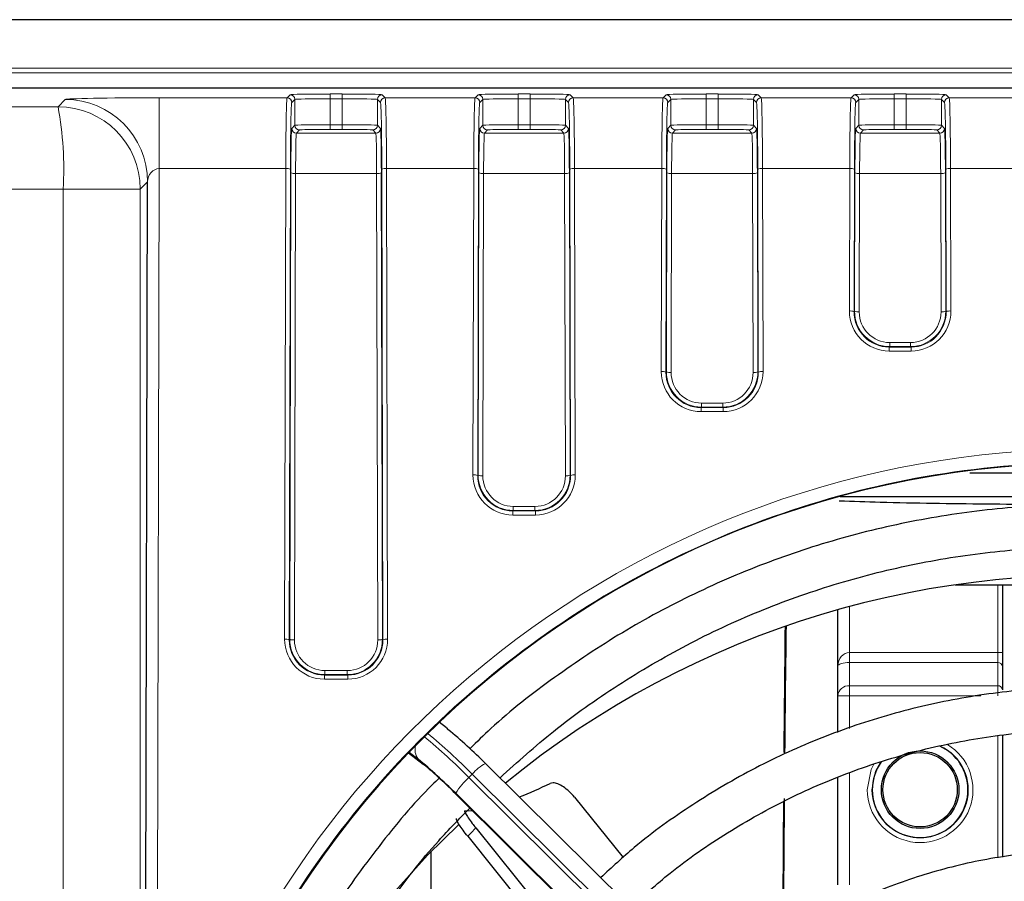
# Model space of a CAD drawing. Header units: millimetres. Extents: x 5 to 418, y 2 to 292.
# Tile 32 of 47: x 94 to 108, y 235 to 247. Entities that reach past the tile are written whole.
import ezdxf

# ---------------------------------------------------------------- set-up
doc = ezdxf.new("R2010")
doc.units = ezdxf.units.MM

msp = doc.modelspace()

# ---------------------------------------------------------------- linework, layer by layer
at = {"color": 7, "linetype": 'Continuous', "lineweight": 25}
for p, q in [((122.5277, 247.3177), (43.6809, 247.3177)), ((109.199, 246.3452), (91.5876, 246.3452)), ((95.4366, 227.6978), (95.48, 245.0205)), ((110.6459, 240.8904), (107.1427, 240.8904)), ((105.3058, 240.5603), (112.3361, 240.5603)), ((106.9359, 239.3063), (110.0072, 239.3063)), ((107.6043, 239.3063), (107.6043, 238.3485)), ((105.271, 238.156), (105.271, 238.953)), ((107.6043, 238.3485), (107.6043, 238.1464)), ((105.271, 237.7326), (105.271, 238.156)), ((107.6043, 238.1464), (107.6043, 237.8192)), ((105.271, 237.2145), (105.271, 237.7326)), ((99.7184, 237.2786), (99.6181, 237.3582)), ((99.7184, 237.2786), (99.7412, 237.2565)), ((107.6043, 237.1721), (107.6043, 235.4439)), ((99.1828, 236.9255), (99.3869, 236.7636)), ((99.3641, 236.7858), (99.3869, 236.7636)), ((107.223, 229.8927), (100.2736, 236.7745)), ((105.271, 235.0522), (105.271, 236.5717)), ((99.8307, 236.3617), (99.8317, 236.359)), ((99.8317, 236.359), (106.8006, 229.4578)), ((101.5343, 236.2976), (102.2251, 235.4398)), ((100.0211, 235.7413), (101.1339, 234.3594)), ((100.1351, 235.8608), (101.2453, 234.4823)), ((99.5043, 231.9727), (99.5043, 235.5265))]:
    msp.add_line(p, q, dxfattribs=at)
at = {"color": 7, "linetype": 'Continuous', "lineweight": 18}
for p, q in [((91.5876, 246.6306), (117.5365, 246.6306)), ((109.4179, 246.5639), (91.5876, 246.5639)), ((95.6471, 246.2106), (97.4584, 246.2106)), ((95.6471, 246.2106), (95.6471, 245.2065)), ((97.4584, 246.2106), (97.5015, 246.2545)), ((98.0681, 246.2645), (98.2405, 246.2645)), ((98.0681, 246.2645), (98.0681, 246.1978)), ((98.2405, 246.2645), (98.2405, 246.1978)), ((98.8071, 246.2545), (98.8502, 246.2106)), ((98.8502, 246.2106), (100.1251, 246.2106)), ((100.1251, 246.2106), (100.1681, 246.2545)), ((100.7347, 246.2645), (100.9072, 246.2645)), ((100.7347, 246.2645), (100.7347, 246.1978)), ((100.9072, 246.2645), (100.9072, 246.1978)), ((101.4738, 246.2545), (101.5169, 246.2106)), ((101.5169, 246.2106), (102.7917, 246.2106)), ((102.7917, 246.2106), (102.8348, 246.2545)), ((103.4014, 246.2645), (103.5739, 246.2645)), ((103.4014, 246.2645), (103.4014, 246.1978)), ((103.5739, 246.2645), (103.5739, 246.1978)), ((104.1404, 246.2545), (104.1835, 246.2106)), ((104.1835, 246.2106), (105.4584, 246.2106)), ((105.4584, 246.2106), (105.5015, 246.2545)), ((106.0681, 246.2645), (106.2405, 246.2645)), ((106.0681, 246.2645), (106.0681, 246.1978)), ((106.2405, 246.2645), (106.2405, 246.1978)), ((106.8071, 246.2545), (106.8502, 246.2106)), ((106.8502, 246.2106), (108.1251, 246.2106)), ((94.2103, 246.0838), (94.3135, 246.187)), ((97.5681, 246.1879), (97.525, 246.1439)), ((97.5681, 245.8212), (97.5681, 246.1879)), ((98.0681, 246.1978), (98.0681, 245.8288)), ((98.2405, 246.1978), (98.0681, 246.1978)), ((98.2405, 245.8288), (98.2405, 246.1978)), ((98.7835, 246.1439), (98.7404, 246.1879)), ((98.7404, 246.1879), (98.7404, 245.8212)), ((100.2348, 246.1879), (100.1917, 246.1439)), ((100.2348, 245.8212), (100.2348, 246.1879)), ((100.7347, 246.1978), (100.7347, 245.8288)), ((100.9072, 246.1978), (100.7347, 246.1978)), ((100.9072, 245.8288), (100.9072, 246.1978)), ((101.4502, 246.1439), (101.4071, 246.1879)), ((101.4071, 246.1879), (101.4071, 245.8212)), ((102.9015, 246.1879), (102.8584, 246.1439)), ((102.9015, 245.8212), (102.9015, 246.1879)), ((103.4014, 246.1978), (103.4014, 245.8288)), ((103.5739, 246.1978), (103.4014, 246.1978)), ((103.5739, 245.8288), (103.5739, 246.1978)), ((104.1169, 246.1439), (104.0738, 246.1879)), ((104.0738, 246.1879), (104.0738, 245.8212)), ((105.5681, 246.1879), (105.525, 246.1439)), ((105.5681, 245.8212), (105.5681, 246.1879)), ((106.0681, 246.1978), (106.0681, 245.8288)), ((106.2405, 246.1978), (106.0681, 246.1978)), ((106.2405, 245.8288), (106.2405, 246.1978)), ((106.7835, 246.1439), (106.7404, 246.1879)), ((106.7404, 246.1879), (106.7404, 245.8212)), ((97.5252, 245.7775), (97.5681, 245.8212)), ((98.0681, 245.8288), (98.0681, 245.7622)), ((98.0681, 245.8288), (98.2405, 245.8288)), ((98.2405, 245.8288), (98.2405, 245.7622)), ((98.7404, 245.8212), (98.7834, 245.7775)), ((100.1919, 245.7775), (100.2348, 245.8212)), ((100.7347, 245.8288), (100.7347, 245.7622)), ((100.7347, 245.8288), (100.9072, 245.8288)), ((100.9072, 245.8288), (100.9072, 245.7622)), ((101.4071, 245.8212), (101.4501, 245.7775)), ((102.8585, 245.7775), (102.9015, 245.8212)), ((103.4014, 245.8288), (103.4014, 245.7622)), ((103.4014, 245.8288), (103.5739, 245.8288)), ((103.5739, 245.8288), (103.5739, 245.7622)), ((104.0738, 245.8212), (104.1167, 245.7775)), ((105.5252, 245.7775), (105.5681, 245.8212)), ((106.0681, 245.8288), (106.0681, 245.7622)), ((106.0681, 245.8288), (106.2405, 245.8288)), ((106.2405, 245.8288), (106.2405, 245.7622)), ((106.7404, 245.8212), (106.7834, 245.7775)), ((97.6348, 245.7546), (97.5919, 245.7108)), ((97.5919, 245.7108), (98.7167, 245.7108)), ((98.2405, 245.7622), (98.0681, 245.7622)), ((98.7167, 245.7108), (98.6738, 245.7546)), ((100.3015, 245.7546), (100.2585, 245.7108)), ((100.2585, 245.7108), (101.3834, 245.7108)), ((100.9072, 245.7622), (100.7347, 245.7622)), ((101.3834, 245.7108), (101.3405, 245.7546)), ((102.9681, 245.7546), (102.9252, 245.7108)), ((102.9252, 245.7108), (104.0501, 245.7108)), ((103.5739, 245.7622), (103.4014, 245.7622)), ((104.0501, 245.7108), (104.0071, 245.7546)), ((105.6348, 245.7546), (105.5919, 245.7108)), ((105.5919, 245.7108), (106.7167, 245.7108)), ((106.2405, 245.7622), (106.0681, 245.7622)), ((106.7167, 245.7108), (106.6738, 245.7546)), ((95.6471, 245.2065), (95.6108, 230.6808)), ((97.4397, 245.2065), (95.6471, 245.2065)), ((97.4234, 238.5374), (97.4397, 245.2065)), ((97.5064, 245.1972), (97.49, 238.5281)), ((97.4965, 238.5346), (97.5128, 245.1463)), ((97.5794, 245.137), (97.5632, 238.5253)), ((98.7292, 245.137), (97.5794, 245.137)), ((98.7454, 238.5253), (98.7292, 245.137)), ((98.7958, 245.1463), (98.8121, 238.5346)), ((98.8186, 238.5281), (98.8022, 245.1972)), ((98.8689, 245.2065), (98.8852, 238.5374)), ((100.1064, 245.2065), (98.8689, 245.2065)), ((100.0957, 240.8642), (100.1064, 245.2065)), ((100.173, 245.1972), (100.1624, 240.8549)), ((100.1689, 240.8615), (100.1794, 245.1463)), ((100.2461, 245.137), (100.2356, 240.8522)), ((101.3958, 245.137), (100.2461, 245.137)), ((101.4064, 240.8522), (101.3958, 245.137)), ((101.4625, 245.1463), (101.473, 240.8615)), ((101.4795, 240.8549), (101.4689, 245.1972)), ((101.5355, 245.2065), (101.5462, 240.8642)), ((102.773, 245.2065), (101.5355, 245.2065)), ((102.766, 242.3294), (102.773, 245.2065)), ((102.8397, 245.1972), (102.8326, 242.3201)), ((102.8392, 242.3266), (102.8461, 245.1463)), ((102.9127, 245.137), (102.9058, 242.3173)), ((104.0625, 245.137), (102.9127, 245.137)), ((104.0694, 242.3173), (104.0625, 245.137)), ((104.1292, 245.1463), (104.1361, 242.3266)), ((104.1426, 242.3201), (104.1355, 245.1972)), ((104.2022, 245.2065), (104.2093, 242.3294)), ((105.4397, 245.2065), (104.2022, 245.2065)), ((105.4348, 243.1874), (105.4397, 245.2065)), ((105.5064, 245.1972), (105.5014, 243.1782)), ((105.5079, 243.1847), (105.5128, 245.1463)), ((105.5794, 245.137), (105.5746, 243.1754)), ((106.7292, 245.137), (105.5794, 245.137)), ((106.734, 243.1754), (106.7292, 245.137)), ((106.7958, 245.1463), (106.8006, 243.1847)), ((106.8072, 243.1782), (106.8022, 245.1972)), ((106.8689, 245.2065), (106.8738, 243.1874)), ((108.1064, 245.2065), (106.8689, 245.2065)), ((95.48, 245.0205), (95.3768, 244.9173)), ((94.2832, 227.6978), (94.2832, 244.9173)), ((94.2832, 244.9173), (95.3768, 244.9173)), ((95.3768, 244.9173), (95.3768, 227.6978)), ((105.5014, 243.1782), (105.5079, 243.1847)), ((106.8006, 243.1847), (106.8072, 243.1782)), ((106.0068, 242.7411), (106.0068, 242.6837)), ((106.0068, 242.7411), (106.3018, 242.7411)), ((106.3018, 242.7411), (106.3018, 242.6837)), ((106.0068, 242.6837), (106, 242.6768)), ((106, 242.6768), (106.3086, 242.6768)), ((106, 242.6768), (106, 242.6195)), ((106.3086, 242.6195), (106, 242.6195)), ((106.3018, 242.6837), (106.0068, 242.6837)), ((106.3086, 242.6768), (106.3018, 242.6837)), ((106.3086, 242.6768), (106.3086, 242.6195)), ((102.8326, 242.3201), (102.8392, 242.3266)), ((104.1361, 242.3266), (104.1426, 242.3201)), ((103.338, 241.883), (103.6372, 241.883)), ((103.338, 241.883), (103.338, 241.8256)), ((103.6372, 241.883), (103.6372, 241.8256)), ((103.338, 241.8256), (103.3312, 241.8188)), ((103.3312, 241.8188), (103.6441, 241.8188)), ((103.3312, 241.8188), (103.3312, 241.7614)), ((103.6441, 241.7614), (103.3312, 241.7614)), ((103.6372, 241.8256), (103.338, 241.8256)), ((103.6441, 241.8188), (103.6372, 241.8256)), ((103.6441, 241.8188), (103.6441, 241.7614)), ((100.1624, 240.8549), (100.1689, 240.8615)), ((101.473, 240.8615), (101.4795, 240.8549)), ((100.6678, 240.3605), (100.6609, 240.3536)), ((100.6609, 240.3536), (100.6609, 240.2962)), ((100.6609, 240.3536), (100.981, 240.3536)), ((100.6678, 240.4178), (100.6678, 240.3605)), ((100.6678, 240.4178), (100.9742, 240.4178)), ((100.9742, 240.3605), (100.6678, 240.3605)), ((100.9742, 240.4178), (100.9742, 240.3605)), ((100.981, 240.3536), (100.9742, 240.3605)), ((100.981, 240.3536), (100.981, 240.2962)), ((100.981, 240.2962), (100.6609, 240.2962)), ((106.9404, 239.307), (110.0073, 239.307)), ((107.5376, 238.3485), (107.5376, 239.3063)), ((105.4376, 238.9987), (105.4376, 238.3485)), ((97.49, 238.5281), (97.4965, 238.5346)), ((98.8121, 238.5346), (98.8186, 238.5281)), ((105.4376, 238.2041), (105.4376, 238.3485)), ((105.4376, 238.3485), (107.5376, 238.3485)), ((107.5376, 238.2041), (107.5376, 238.3485)), ((107.5376, 238.3485), (107.6043, 238.3485)), ((105.4376, 238.2041), (105.4376, 237.877)), ((107.5376, 238.2041), (105.4376, 238.2041)), ((107.5376, 237.877), (107.5376, 238.2041)), ((97.9954, 238.0336), (97.9885, 238.0268)), ((97.9885, 238.0268), (97.9885, 237.9694)), ((97.9885, 238.0268), (98.32, 238.0268)), ((98.32, 237.9694), (97.9885, 237.9694)), ((97.9954, 238.091), (97.9954, 238.0336)), ((97.9954, 238.091), (98.3132, 238.091)), ((98.3132, 238.0336), (97.9954, 238.0336)), ((98.3132, 238.091), (98.3132, 238.0336)), ((98.32, 238.0268), (98.3132, 238.0336)), ((98.32, 238.0268), (98.32, 237.9694)), ((105.4376, 237.7326), (105.4376, 237.877)), ((105.4376, 237.877), (107.5376, 237.877)), ((107.5376, 237.7326), (107.5376, 237.877)), ((105.4376, 237.7326), (105.271, 237.7326)), ((107.2981, 237.7326), (105.4376, 237.7326)), ((105.4376, 237.7326), (105.4376, 237.2709)), ((107.5376, 235.4361), (107.5376, 237.1661)), ((99.1851, 236.9278), (99.3641, 236.7858)), ((99.3169, 236.8363), (99.1922, 236.9353)), ((100.086, 236.6222), (100.0388, 236.5755)), ((100.0388, 236.5755), (106.9883, 229.6937)), ((107.0354, 229.7404), (100.086, 236.6222)), ((105.4376, 236.6427), (105.4376, 235.0522)), ((99.8307, 236.3617), (106.7997, 229.4606)), ((106.7997, 229.4699), (99.8503, 236.3517))]:
    msp.add_line(p, q, dxfattribs=at)
at = {"color": 7, "linetype": 'Continuous', "lineweight": 18, "flags": 128}
for points in [[(105.6882, 236.4022), (105.7453, 236.689), (105.7821, 236.7655)], [(105.8764, 236.7911), (105.8068, 236.6635), (105.7549, 236.4022)]]:
    msp.add_lwpolyline(points, dxfattribs=at)
at = {"color": 7, "linetype": 'Continuous', "lineweight": 25, "flags": 128}
for points in [[(99.9748, 236.1035), (100.0744, 236.1072), (100.0848, 236.1083)], [(98.9812, 234.9555), (99.4561, 235.4767), (99.89, 235.9064)]]:
    msp.add_lwpolyline(points, dxfattribs=at)
at = {"color": 7, "linetype": 'Continuous', "lineweight": 25}
for radius in [0.55, 0.5273]:
    msp.add_circle((106.4376, 236.4022), radius, dxfattribs=at)
at = {"color": 7, "linetype": 'Continuous', "lineweight": 18}
for centre, radius, start, end in [((97.4584, 246.1439), 0.0667, 0.02102, 89.97933), ((97.5015, 246.1879), 0.0667, 0.02102, 89.97933), ((98.8071, 246.1879), 0.0667, 90.02067, 179.97898), ((98.8502, 246.1439), 0.0667, 90.02067, 179.97898), ((100.125, 246.1439), 0.0667, 0.02102, 89.97933), ((100.1681, 246.1879), 0.0667, 0.02102, 89.97933), ((101.4738, 246.1879), 0.0667, 90.02067, 179.97898), ((101.5169, 246.1439), 0.0667, 90.02067, 179.97898), ((102.7917, 246.1439), 0.0667, 0.02102, 89.97933), ((102.8348, 246.1879), 0.0667, 0.02102, 89.97933), ((104.1405, 246.1879), 0.0667, 90.02067, 179.97898), ((104.1836, 246.1439), 0.0667, 90.02067, 179.97898), ((105.4584, 246.1439), 0.0667, 0.02102, 89.97933), ((105.5015, 246.1879), 0.0667, 0.02102, 89.97933), ((106.8071, 246.1879), 0.0667, 90.02067, 179.97898), ((106.8502, 246.1439), 0.0667, 90.02067, 179.97898), ((89.3653, 245.1954), 4.9258, 356.76312, 10.38997), ((94.2099, 244.9169), 1.1669, 0.02126, 89.97874), ((94.3131, 245.0201), 1.1669, 0.02126, 89.97874), ((97.6348, 245.8213), 0.0667, 180.02102, 269.97933), ((98.6738, 245.8213), 0.0667, 270.02067, 359.97898), ((100.3015, 245.8213), 0.0667, 180.02102, 269.97933), ((101.3404, 245.8213), 0.0667, 270.02067, 359.97898), ((102.9681, 245.8213), 0.0667, 180.02102, 269.97933), ((104.0071, 245.8213), 0.0667, 270.02067, 359.97898), ((105.6348, 245.8213), 0.0667, 180.02102, 269.97933), ((106.6738, 245.8213), 0.0667, 270.02067, 359.97898), ((97.5919, 245.7775), 0.0667, 180.02102, 269.97933), ((98.7167, 245.7775), 0.0667, 270.02067, 359.97898), ((100.2585, 245.7775), 0.0667, 180.02102, 269.97933), ((101.3834, 245.7775), 0.0667, 270.02067, 359.97898), ((102.9252, 245.7775), 0.0667, 180.02102, 269.97933), ((104.05, 245.7775), 0.0667, 270.02067, 359.97898), ((105.5919, 245.7775), 0.0667, 180.02102, 269.97933), ((106.7167, 245.7775), 0.0667, 270.02067, 359.97898), ((97.4554, 245.0748), 0.1326, 67.37616, 96.77518), ((97.5638, 245.2687), 0.1326, 247.37616, 276.77518), ((98.7448, 245.2687), 0.1326, 263.22482, 292.62384), ((98.8532, 245.0748), 0.1326, 83.22482, 112.62384), ((100.122, 245.0748), 0.1326, 67.37616, 96.77518), ((100.2304, 245.2687), 0.1326, 247.37616, 276.77518), ((101.4115, 245.2687), 0.1326, 263.22482, 292.62384), ((101.5199, 245.0748), 0.1326, 83.22482, 112.62384), ((102.7887, 245.0748), 0.1326, 67.37616, 96.77518), ((102.8971, 245.2687), 0.1326, 247.37616, 276.77518), ((104.0782, 245.2687), 0.1326, 263.22482, 292.62384), ((104.1866, 245.0748), 0.1326, 83.22482, 112.62384), ((105.4554, 245.0748), 0.1326, 67.37616, 96.77518), ((105.5638, 245.2687), 0.1326, 247.37616, 276.77518), ((106.7448, 245.2687), 0.1326, 263.22482, 292.62384), ((106.8532, 245.0748), 0.1326, 83.22482, 112.62384), ((105.4504, 243.0558), 0.1326, 67.37616, 96.77518), ((105.559, 243.3071), 0.1326, 247.37616, 276.77518), ((106.7496, 243.3071), 0.1326, 263.22482, 292.62384), ((106.8582, 243.0558), 0.1326, 83.22482, 112.62384), ((102.7816, 242.1977), 0.1326, 67.37616, 96.77518), ((102.8902, 242.449), 0.1326, 247.37616, 276.77518), ((104.0851, 242.449), 0.1326, 263.22482, 292.62384), ((104.1936, 242.1977), 0.1326, 83.22482, 112.62384), ((100.1114, 240.7325), 0.1326, 67.37616, 96.77518), ((100.2199, 240.9839), 0.1326, 247.37616, 276.77518), ((101.422, 240.9839), 0.1326, 263.22482, 292.62384), ((101.5305, 240.7325), 0.1326, 83.22482, 112.62384), ((97.439, 238.4057), 0.1326, 67.37616, 96.77518), ((97.5475, 238.657), 0.1326, 247.37616, 276.77518), ((98.761, 238.657), 0.1326, 263.22482, 292.62384), ((98.8696, 238.4057), 0.1326, 83.22482, 112.62384), ((107.5418, 238.1416), 0.0627, 4.40195, 93.81126), ((105.4272, 237.7206), 0.1567, 86.18874, 175.59805), ((107.5418, 237.8144), 0.0627, 4.40195, 93.81126), ((93.5704, 230.1371), 9.1265, 44.86654, 50.24354), ((93.6171, 230.1833), 9.1272, 44.86665, 50.24261), ((99.4921, 236.9661), 0.218, 163.259, 216.54075), ((106.4376, 236.4022), 0.7494, 180, 58.98081), ((106.4376, 236.4022), 0.6828, 180, 65.6918), ((100.5311, 236.2657), 0.5703, 116.84333, 141.31246), ((100.6675, 235.8546), 0.9565, 131.08898, 148.68964)]:
    msp.add_arc(centre, radius, start, end, dxfattribs=at)
at = {"color": 7, "linetype": 'Continuous', "lineweight": 25}
for centre, radius, start, end in [((108.8008, 226.4385), 13.0029, 84.41906, 129.34617), ((95.2637, 231.7936), 7.0633, 44.81311, 50.66139), ((106.4376, 236.4022), 0.6784, 0, 65.63211), ((94.8395, 231.3734), 7.0633, 44.81311, 50.66139), ((95.4463, 232.0058), 6.1804, 44.81311, 50.66139), ((106.4376, 236.4022), 0.6784, 144.41045, 0), ((97.9505, 243.3161), 7.5555, 291.77402, 295.41162)]:
    msp.add_arc(centre, radius, start, end, dxfattribs=at)
at = {"color": 7, "linetype": 'Continuous', "lineweight": 18}
for centre, major_axis, ratio, start_param, end_param in [((95.6466, 246.1866), (1.3333, 0), 0.0180243, 1.5704029, 3.1235701), ((97.4587, 245.0441), (0, 1.1667), 0.0164576, 0.0178024, 1.43117), ((98.0681, 246.2544), (0.5667, 0), 0.0178042, 1.5707963, 3.1241394), ((98.2405, 246.2544), (0.5667, 0), 0.0178042, 0.0174533, 1.5707963), ((98.8499, 245.0441), (0, 1.1667), 0.0164576, 4.8520153, 6.2653829), ((100.1254, 245.0441), (0, 1.1667), 0.0164576, 0.0178024, 1.43117), ((100.7347, 246.2544), (0.5667, 0), 0.0178042, 1.5707963, 3.1241394), ((100.9072, 246.2544), (0.5667, 0), 0.0178042, 0.0174533, 1.5707963), ((101.5165, 245.0441), (0, 1.1667), 0.0164576, 4.8520153, 6.2653829), ((102.7921, 245.0441), (0, 1.1667), 0.0164576, 0.0178024, 1.43117), ((103.4014, 246.2544), (0.5667, 0), 0.0178042, 1.5707963, 3.1241394), ((103.5739, 246.2544), (0.5667, 0), 0.0178042, 0.0174533, 1.5707963), ((104.1832, 245.0441), (0, 1.1667), 0.0164576, 4.8520153, 6.2653829), ((105.4587, 245.0441), (0, 1.1667), 0.0164576, 0.0178024, 1.43117), ((106.0681, 246.2544), (0.5667, 0), 0.0178042, 1.5707963, 3.1241394), ((106.2405, 246.2544), (0.5667, 0), 0.0178042, 0.0174533, 1.5707963), ((106.8499, 245.0441), (0, 1.1667), 0.0164576, 4.8520153, 6.2653829), ((97.5254, 245.0441), (0, 1.1), 0.0174551, 0.0178024, 1.43117), ((98.0681, 246.1877), (0.5, 0), 0.0201781, 1.5707963, 3.1241394), ((98.2405, 246.1877), (0.5, 0), 0.0201781, 0.0174533, 1.5707963), ((98.7832, 245.0441), (0, 1.1), 0.0174551, 4.8520153, 6.2653829), ((100.1921, 245.0441), (0, 1.1), 0.0174551, 0.0178024, 1.43117), ((100.7347, 246.1877), (0.5, 0), 0.0201781, 1.5707963, 3.1241394), ((100.9072, 246.1877), (0.5, 0), 0.0201781, 0.0174533, 1.5707963), ((101.4499, 245.0441), (0, 1.1), 0.0174551, 4.8520153, 6.2653829), ((102.8587, 245.0441), (0, 1.1), 0.0174551, 0.0178024, 1.43117), ((103.4014, 246.1877), (0.5, 0), 0.0201781, 1.5707963, 3.1241394), ((103.5739, 246.1877), (0.5, 0), 0.0201781, 0.0174533, 1.5707963), ((104.1165, 245.0441), (0, 1.1), 0.0174551, 4.8520153, 6.2653829), ((105.5254, 245.0441), (0, 1.1), 0.0174551, 0.0178024, 1.43117), ((106.0681, 246.1877), (0.5, 0), 0.0201781, 1.5707963, 3.1241394), ((106.2405, 246.1877), (0.5, 0), 0.0201781, 0.0174533, 1.5707963), ((106.7832, 245.0441), (0, 1.1), 0.0174551, 4.8520153, 6.2653829), ((98.0681, 245.8211), (0.5, 0), 0.0154303, 1.5707963, 3.1241394), ((98.2405, 245.8211), (0.5, 0), 0.0154303, 0.0174533, 1.5707963), ((100.7347, 245.8211), (0.5, 0), 0.0154303, 1.5707963, 3.1241394), ((100.9072, 245.8211), (0.5, 0), 0.0154303, 0.0174533, 1.5707963), ((103.4014, 245.8211), (0.5, 0), 0.0154303, 1.5707963, 3.1241394), ((103.5739, 245.8211), (0.5, 0), 0.0154303, 0.0174533, 1.5707963), ((106.0681, 245.8211), (0.5, 0), 0.0154303, 1.5707963, 3.1241394), ((106.2405, 245.8211), (0.5, 0), 0.0154303, 0.0174533, 1.5707963), ((97.5254, 245.0442), (0, 0.7333), 0.0174551, 0.0178024, 1.43117), ((97.5921, 245.0442), (0, 0.6667), 0.0192006, 0.0178024, 1.43117), ((98.0681, 245.7545), (0.4333, 0), 0.0178042, 1.5707963, 3.1241394), ((98.2405, 245.7545), (0.4333, 0), 0.0178042, 0.0174533, 1.5707963), ((98.7165, 245.0442), (0, 0.6667), 0.0192006, 4.8520153, 6.2653829), ((98.7832, 245.0442), (0, 0.7333), 0.0174551, 4.8520153, 6.2653829), ((100.1921, 245.0442), (0, 0.7333), 0.0174551, 0.0178024, 1.43117), ((100.2588, 245.0442), (0, 0.6667), 0.0192006, 0.0178024, 1.43117), ((100.7347, 245.7545), (0.4333, 0), 0.0178042, 1.5707963, 3.1241394), ((100.9072, 245.7545), (0.4333, 0), 0.0178042, 0.0174533, 1.5707963), ((101.3832, 245.0442), (0, 0.6667), 0.0192006, 4.8520153, 6.2653829), ((101.4498, 245.0442), (0, 0.7333), 0.0174551, 4.8520153, 6.2653829), ((102.8588, 245.0442), (0, 0.7333), 0.0174551, 0.0178024, 1.43117), ((102.9254, 245.0442), (0, 0.6667), 0.0192006, 0.0178024, 1.43117), ((103.4014, 245.7545), (0.4333, 0), 0.0178042, 1.5707963, 3.1241394), ((103.5739, 245.7545), (0.4333, 0), 0.0178042, 0.0174533, 1.5707963), ((104.0498, 245.0442), (0, 0.6667), 0.0192006, 4.8520153, 6.2653829), ((104.1165, 245.0442), (0, 0.7333), 0.0174551, 4.8520153, 6.2653829), ((105.5254, 245.0442), (0, 0.7333), 0.0174551, 0.0178024, 1.43117), ((105.5921, 245.0442), (0, 0.6667), 0.0192006, 0.0178024, 1.43117), ((106.0681, 245.7545), (0.4333, 0), 0.0178042, 1.5707963, 3.1241394), ((106.2405, 245.7545), (0.4333, 0), 0.0178042, 0.0174533, 1.5707963), ((106.7165, 245.0442), (0, 0.6667), 0.0192006, 4.8520153, 6.2653829), ((106.7832, 245.0442), (0, 0.7333), 0.0174551, 4.8520153, 6.2653829), ((95.6466, 245.0201), (0.0152, 0.1859), 0.8927073, 0.0883344, 1.6415017), ((106.0015, 243.1876), (0.2331, 0.5185), 0.9963119, 1.9922307, 3.5627224), ((106.0015, 243.1783), (0.2073, 0.457), 0.9957918, 1.9953437, 3.5658354), ((106.008, 243.1848), (0.2036, 0.4582), 0.9968323, 1.9880644, 3.5585561), ((106.008, 243.1755), (0.1783, 0.3965), 0.9963119, 1.9922307, 3.5627224), ((106.3006, 243.1848), (-0.2036, 0.4582), 0.9968323, 2.7246292, 4.2951209), ((106.3006, 243.1755), (-0.1783, 0.3965), 0.9963119, 2.7204629, 4.2909546), ((106.3071, 243.1876), (-0.2331, 0.5185), 0.9963119, 2.7204629, 4.2909546), ((106.3071, 243.1783), (-0.2073, 0.457), 0.9957918, 2.7173499, 4.2878416), ((103.3327, 242.3295), (0.2331, 0.5185), 0.9963119, 1.9922307, 3.5627224), ((103.3327, 242.3203), (0.2073, 0.457), 0.9957918, 1.9953437, 3.5658354), ((103.3392, 242.3267), (0.2036, 0.4582), 0.9968323, 1.9880644, 3.5585561), ((103.3392, 242.3175), (0.1783, 0.3965), 0.9963119, 1.9922307, 3.5627224), ((103.636, 242.3267), (-0.2036, 0.4582), 0.9968323, 2.7246292, 4.2951209), ((103.636, 242.3175), (-0.1783, 0.3965), 0.9963119, 2.7204629, 4.2909546), ((103.6425, 242.3295), (-0.2331, 0.5185), 0.9963119, 2.7204629, 4.2909546), ((103.6425, 242.3203), (-0.2073, 0.457), 0.9957918, 2.7173499, 4.2878416), ((108.821, 227.6871), (0, 13.5452), 0.9999969, 4.8943935, 7.6311291), ((100.6625, 240.8644), (0.2331, 0.5185), 0.9963119, 1.9922307, 3.5627224), ((100.6625, 240.8551), (0.2073, 0.457), 0.9957918, 1.9953437, 3.5658354), ((100.669, 240.8616), (0.2036, 0.4582), 0.9968323, 1.9880644, 3.5585561), ((100.669, 240.8523), (0.1783, 0.3965), 0.9963119, 1.9922307, 3.5627224), ((100.973, 240.8616), (-0.2036, 0.4582), 0.9968323, 2.7246292, 4.2951209), ((100.973, 240.8523), (-0.1783, 0.3965), 0.9963119, 2.7204629, 4.2909546), ((100.9794, 240.8644), (-0.2331, 0.5185), 0.9963119, 2.7204629, 4.2909546), ((100.9794, 240.8551), (-0.2073, 0.457), 0.9957918, 2.7173499, 4.2878416), ((97.9901, 238.5375), (0.2331, 0.5185), 0.9963119, 1.9922307, 3.5627224), ((97.9901, 238.5282), (0.2073, 0.457), 0.9957918, 1.9953437, 3.5658354), ((97.9966, 238.5347), (0.2036, 0.4582), 0.9968323, 1.9880644, 3.5585561), ((98.312, 238.5347), (-0.2036, 0.4582), 0.9968323, 2.7246292, 4.2951209), ((98.3185, 238.5375), (-0.2331, 0.5185), 0.9963119, 2.7204629, 4.2909546), ((98.3185, 238.5282), (-0.2073, 0.457), 0.9957918, 2.7173499, 4.2878416), ((97.9966, 238.5254), (0.1783, 0.3965), 0.9963119, 1.9922307, 3.5627224), ((98.312, 238.5254), (-0.1783, 0.3965), 0.9963119, 2.7204629, 4.2909546), ((105.4376, 238.156), (0, 0.1925), 0.8660254, 0, 1.5707963), ((105.4376, 238.156), (0.1667, 0), 0.2886751, 1.5707963, 3.1415927), ((108.7277, 227.2693), (6.4986, 10.7778), 0.9634759, 1.3365912, 1.3497405)]:
    msp.add_ellipse(centre, major_axis=major_axis, ratio=ratio, start_param=start_param, end_param=end_param, dxfattribs=at)
at = {"color": 7, "linetype": 'Continuous', "lineweight": 25}
for centre, major_axis, ratio, start_param, end_param in [((108.821, 227.6644), (0, 13.3665), 0.9999969, 4.7998964, 10.9030624), ((104.5941, 227.4856), (0, 13.9252), 0.0087269, 0.6324263, 0.8253481), ((104.5941, 227.4856), (0, 13.0408), 0.0087269, 0.5322421, 0.7614505), ((104.5941, 227.4856), (0, 13.9252), 0.0087269, 0.8908471, 1.0635716), ((104.5941, 227.4856), (0, 13.0408), 0.0087269, 0.8309704, 1.0233811)]:
    msp.add_ellipse(centre, major_axis=major_axis, ratio=ratio, start_param=start_param, end_param=end_param, dxfattribs=at)
at = {"color": 7, "linetype": 'Continuous', "lineweight": 18}
for points, knots in [([(44.1436, 246.0953), (48.0996, 246.0897), (54.8555, 246.0803), (64.4344, 246.0738), (72.8561, 246.0716), (81.2755, 246.0733), (88.3935, 246.0777), (92.7023, 246.0822), (94.2103, 246.0838)], [0, 0, 0, 0, 0.23750271, 0.4056058, 0.57370893, 0.74164182, 0.90957462, 1, 1, 1, 1]), ([(94.2832, 244.9173), (92.7699, 244.9157), (88.446, 244.9112), (81.303, 244.9068), (72.854, 244.9051), (64.4029, 244.9074), (54.7903, 244.9138), (48.0106, 244.9233), (44.0407, 244.9288)], [0, 0, 0, 0, 0.0904266, 0.258359, 0.4262915, 0.5943934, 0.7624952, 1, 1, 1, 1]), ([(111.5359, 214.5638), (111.6445, 214.5872), (112.1879, 214.7043), (113.4421, 215.0662), (115.2246, 215.8485), (117.1053, 217.078), (118.7473, 218.6056), (120.1214, 220.3837), (121.1753, 222.3741), (121.8922, 224.5221), (122.231, 226.7664), (122.1941, 229.0456), (121.7637, 231.2886), (120.9651, 233.4329), (119.8065, 235.408), (118.3379, 237.1606), (116.5897, 238.6314), (114.6303, 239.7879), (112.5056, 240.5883), (110.2893, 241.0265), (108.0359, 241.0795), (105.8122, 240.7652), (103.6776, 240.0787), (101.6843, 239.055), (99.894, 237.7083), (98.3414, 236.0841), (97.0916, 234.2164), (96.234, 232.3682), (95.9084, 231.1333), (95.7734, 230.6211)], [0, 0, 0, 0, 0.0057927, 0.0289909, 0.0679712, 0.1069529, 0.1459199, 0.1848886, 0.2242933, 0.2636993, 0.3034589, 0.3432187, 0.3831638, 0.4231078, 0.4629823, 0.5028549, 0.5424314, 0.582006, 0.6211917, 0.6603764, 0.699254, 0.7381318, 0.7769165, 0.8157024, 0.8546452, 0.8935897, 0.9328725, 0.9721568, 1, 1, 1, 1])]:
    msp.add_open_spline(points, degree=3, knots=knots, dxfattribs=at)
at = {"color": 7, "linetype": 'Continuous', "lineweight": 25}
for points, knots in [([(105.2914, 240.4981), (105.4842, 240.4917), (106.1688, 240.4687), (107.3766, 240.4525), (108.9068, 240.4425), (110.4525, 240.4546), (111.6079, 240.4739), (112.2343, 240.4928), (112.352, 240.4963)], [0, 0, 0, 0, 0.0836419, 0.2968961, 0.5101223, 0.729651, 0.949215, 1, 1, 1, 1]), ([(117.5574, 236.9841), (117.4734, 237.0671), (117.116, 237.4205), (116.4124, 237.9666), (115.4546, 238.6135), (114.4365, 239.1656), (113.3734, 239.6256), (112.2721, 239.9876), (111.1422, 240.2492), (109.993, 240.4081), (108.834, 240.463), (107.6747, 240.4134), (106.5247, 240.2598), (105.3936, 240.0034), (104.2905, 239.6464), (103.2251, 239.1914), (102.2045, 238.6437), (101.2432, 238.0016), (100.5226, 237.4457), (100.1501, 237.0799), (100.052, 236.9836)], [0, 0, 0, 0, 0.018429, 0.0784289, 0.1384307, 0.1984343, 0.2584396, 0.3184465, 0.3784548, 0.4384642, 0.4984745, 0.5584854, 0.6184965, 0.6785075, 0.7385181, 0.7985279, 0.8585367, 0.9185442, 0.9785502, 1, 1, 1, 1]), ([(100.4791, 236.5711), (100.7283, 236.7952), (101.2568, 237.2704), (102.147, 237.8981), (103.1214, 238.4689), (104.1469, 238.9455), (105.2122, 239.3261), (106.3087, 239.6069), (107.4268, 239.7856), (108.5569, 239.8605), (109.689, 239.8311), (110.8135, 239.6976), (111.9206, 239.4612), (113.0008, 239.124), (114.0442, 238.6884), (115.0436, 238.1601), (115.9838, 237.5368), (116.6805, 237.0028), (117.0366, 236.6532), (117.1249, 236.5665)], [0, 0, 0, 0, 0.0550184, 0.1166692, 0.1783178, 0.2399645, 0.3016094, 0.3632527, 0.4248947, 0.4865358, 0.5481762, 0.6098164, 0.6714565, 0.733097, 0.7947382, 0.8563805, 0.9180241, 0.9796694, 1, 1, 1, 1]), ([(115.7059, 235.1613), (115.687, 235.1804), (115.4272, 235.4432), (114.8583, 235.8792), (114.004, 236.4546), (113.0877, 236.9323), (112.1289, 237.3173), (111.1351, 237.6031), (110.1171, 237.7874), (109.0855, 237.868), (108.0509, 237.8441), (107.0242, 237.716), (106.0158, 237.485), (105.0367, 237.1534), (104.0959, 236.7256), (103.2071, 236.2019), (102.4717, 235.6789), (102.0647, 235.3003), (101.9088, 235.1553)], [0, 0, 0, 0, 0.0053325, 0.0733534, 0.1413773, 0.2094041, 0.2774336, 0.3454656, 0.4134998, 0.4815356, 0.5495726, 0.6176103, 0.6856478, 0.7536847, 0.8217204, 0.8897544, 0.9577863, 1, 1, 1, 1]), ([(102.334, 234.7342), (102.5165, 234.8994), (102.9455, 235.2879), (103.6999, 235.8056), (104.5732, 236.294), (105.4956, 236.6862), (106.454, 236.9811), (107.4384, 237.1746), (108.4379, 237.2648), (109.4413, 237.2507), (110.4378, 237.1325), (111.4162, 236.9114), (112.3656, 236.5897), (113.2766, 236.1722), (114.1343, 235.6582), (114.8044, 235.1766), (115.159, 234.8399), (115.2725, 234.7321)], [0, 0, 0, 0, 0.05207505, 0.12245527, 0.19283204, 0.26320557, 0.33357621, 0.40394443, 0.47431078, 0.54467587, 0.61504035, 0.68540471, 0.75576964, 0.82613583, 0.89650393, 0.9668745, 1, 1, 1, 1]), ([(99.6169, 236.5653), (99.5837, 236.5337), (99.2721, 236.2368), (98.7537, 235.6053), (98.0751, 234.6747), (97.4925, 233.6801), (97.0013, 232.6391), (96.6082, 231.5577), (96.3156, 230.4456), (96.1263, 229.3118), (96.0416, 228.1656), (96.0623, 227.0166), (96.1883, 225.8741), (96.4184, 224.7478), (96.7508, 223.6467), (97.1829, 222.5803), (97.7102, 221.5563), (98.3322, 220.587), (98.9445, 219.7779), (99.3803, 219.324), (99.5498, 219.1475)], [0, 0, 0, 0, 0.0071168, 0.0668057, 0.1264927, 0.1861778, 0.2458612, 0.3055428, 0.365223, 0.424902, 0.48458, 0.5442574, 0.6039344, 0.6636115, 0.7232888, 0.7829668, 0.8426458, 0.9023261, 0.9620078, 1, 1, 1, 1]), ([(101.5343, 236.2976), (101.51, 236.3253), (101.4614, 236.3806), (101.378, 236.4456), (101.2983, 236.4881), (101.2336, 236.5036), (101.205, 236.4952), (101.1927, 236.4916)], [0, 0, 0, 0, 0.2064713, 0.4128563, 0.6217178, 0.8364078, 1, 1, 1, 1]), ([(99.967, 219.5755), (99.7712, 219.7844), (99.3187, 220.2669), (98.7044, 221.1028), (98.1155, 222.0599), (97.6217, 223.0693), (97.2241, 224.1192), (96.927, 225.2013), (96.7328, 226.306), (96.6432, 227.4239), (96.659, 228.5452), (96.78, 229.6602), (97.0053, 230.7592), (97.3327, 231.8327), (97.7599, 232.8712), (98.2817, 233.8669), (98.8983, 234.8067), (99.4884, 235.5702), (99.9018, 235.9893), (100.0516, 236.1412)], [0, 0, 0, 0, 0.0467107, 0.1079346, 0.1691606, 0.2303888, 0.291619, 0.352851, 0.4140845, 0.4753194, 0.5365551, 0.5977912, 0.6590273, 0.7202628, 0.7814974, 0.8427308, 0.9039626, 0.9651925, 1, 1, 1, 1]), ([(99.9748, 236.1035), (99.9784, 236.0923), (99.9855, 236.0699), (100.0259, 236.0055), (100.078, 235.9329), (100.118, 235.8825), (100.1351, 235.8608)], [0, 0, 0, 0, 0.2664741, 0.5329746, 0.7989747, 1, 1, 1, 1]), ([(100.0211, 235.7413), (99.9983, 235.7703), (99.9527, 235.8282), (99.8994, 235.9048), (99.8666, 235.9615), (99.8575, 235.9886), (99.8626, 235.9922), (99.8637, 235.9929)], [0, 0, 0, 0, 0.2343588, 0.4687813, 0.7018102, 0.934245, 1, 1, 1, 1]), ([(114.053, 233.5245), (113.8556, 233.6957), (113.4306, 234.0642), (112.6991, 234.5297), (111.8881, 234.9336), (111.0336, 235.2395), (110.1495, 235.4457), (109.2471, 235.5488), (108.3386, 235.5474), (107.4365, 235.4418), (106.5529, 235.233), (105.6992, 234.9246), (104.8893, 234.5181), (104.1655, 234.0549), (103.7473, 233.6904), (103.5563, 233.5238)], [0, 0, 0, 0, 0.0682498, 0.1469204, 0.225596, 0.3042763, 0.3829608, 0.4616487, 0.5403391, 0.6190309, 0.6977229, 0.7764138, 0.8551027, 0.9337885, 1, 1, 1, 1])]:
    msp.add_open_spline(points, degree=3, knots=knots, dxfattribs=at)

doc.saveas('drawing.dxf')
